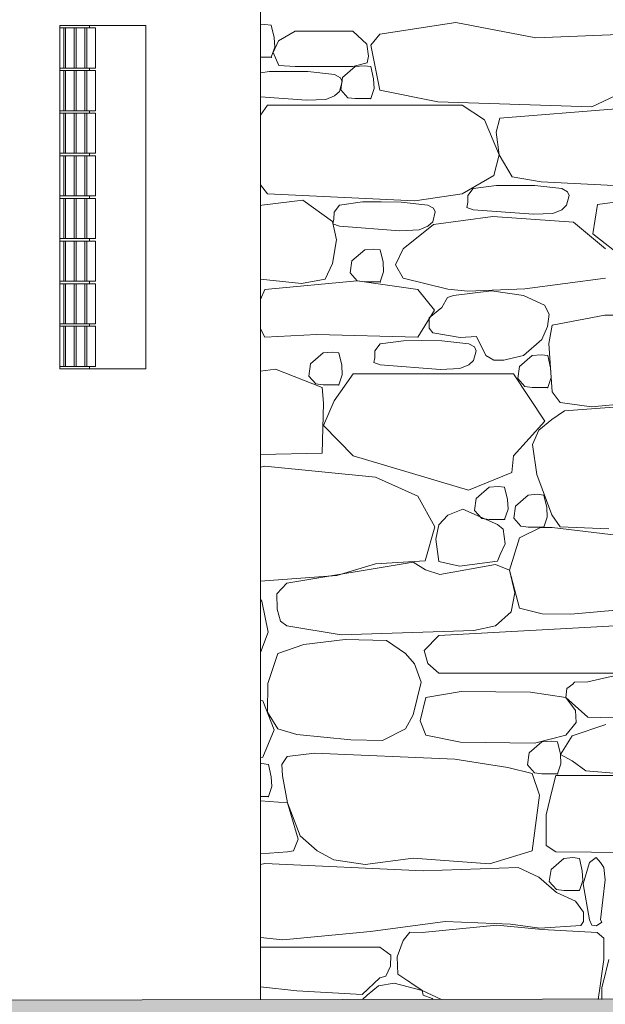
# Model space of a CAD drawing. Header units: millimetres. Extents: x -25516 to 3801, y -6942 to 11332.
# Tile 4 of 33: x -21466 to -20273, y 385 to 2392. Entities that reach past the tile are written whole.
import ezdxf

# ---------------------------------------------------------------- set-up
doc = ezdxf.new("R2010")
doc.units = ezdxf.units.MM
doc.header["$MEASUREMENT"] = 0
doc.linetypes.add('Wipeout_Contour', pattern=[1000, 0, -1000])
for name, color, linetype in [('POHLED ZÁPADNÍ_1_Bourané_Konstrukce - nosné', 7, 'Continuous'), ('POHLED ZÁPADNÍ_1_Konstrukce - krov', 7, 'Continuous'), ('POHLED ZÁPADNÍ_1_Situace - terén', 7, 'Continuous'), ('POHLED ZÁPADNÍ_1_Výplně - Povrchové', 7, 'Continuous'), ('POHLED ZÁPADNÍ_1_Výplně – Řezové', 7, 'Continuous')]:
    doc.layers.add(name, color=color, linetype=linetype)

# ---------------------------------------------------------------- blocks, each defined once
blk = doc.blocks.new('*X2', base_point=(-25798.9, -9432.9))
at = {"layer": 'POHLED ZÁPADNÍ_1_Výplně - Povrchové', "color": 253, "linetype": 'Continuous', "lineweight": 13}
for p, q in [((-20966.7, 2382.2), (-20975.4, 2381.5)), ((-20953.4, 2380.6), (-20966.7, 2382.2)), ((-20947.7, 2355.5), (-20953.4, 2380.6)), ((-20904.7, 2368.6), (-20938.7, 2348.3)), ((-20787.2, 2368.6), (-20904.7, 2368.6)), ((-20758.5, 2341.5), (-20787.2, 2368.6)), ((-20577.4, 2386), (-20732.1, 2362.3)), ((-20414.3, 2354.4), (-20577.4, 2386)), ((-20938.7, 2348.3), (-20949.3, 2325)), ((-20946.4, 2335.9), (-20947.7, 2355.5)), ((-20732.1, 2362.3), (-20750.3, 2339.8)), ((-20227.8, 2362.3), (-20414.3, 2354.4)), ((-20953.4, 2315.3), (-20946.4, 2335.9)), ((-20755.6, 2317.5), (-20758.5, 2341.5)), ((-20750.3, 2339.8), (-20732.1, 2248.1)), ((-20975.4, 2315.3), (-20953.4, 2315.3)), ((-20949.3, 2325), (-20938.2, 2298.3)), ((-20757.9, 2304), (-20755.6, 2317.5)), ((-20938.2, 2298.3), (-20904.7, 2296)), ((-20904.7, 2296), (-20787.2, 2296)), ((-20782.2, 2296.3), (-20808.3, 2273.6)), ((-20787.2, 2296), (-20757.9, 2304)), ((-20763.8, 2297.9), (-20782.2, 2296.3)), ((-20750.6, 2296.3), (-20763.8, 2297.9)), ((-20744.8, 2271.2), (-20750.6, 2296.3)), ((-20957.4, 2285.9), (-20975.4, 2283.5)), ((-20919.9, 2286.1), (-20957.4, 2285.9)), ((-20879, 2285.8), (-20919.9, 2286.1)), ((-20824.4, 2279.7), (-20879, 2285.8)), ((-20812.7, 2273.2), (-20824.4, 2279.7)), ((-20809.3, 2265.5), (-20812.7, 2273.2)), ((-20808.3, 2273.6), (-20812, 2249.1)), ((-20743.6, 2251.6), (-20744.8, 2271.2)), ((-20814.6, 2245.7), (-20809.3, 2265.5)), ((-20812, 2249.1), (-20797.2, 2232.8)), ((-20750.6, 2230.9), (-20743.6, 2251.6)), ((-20732.1, 2248.1), (-20613.7, 2224.3)), ((-20300.1, 2214.4), (-20227.8, 2248.1)), ((-20975.4, 2234.3), (-20881.8, 2227.4)), ((-20881.8, 2227.4), (-20842.4, 2229)), ((-20842.4, 2229), (-20824.4, 2236.4)), ((-20824.4, 2236.4), (-20814.6, 2245.7)), ((-20797.2, 2232.8), (-20782.2, 2230.9)), ((-20782.2, 2230.9), (-20750.6, 2230.9)), ((-20961.1, 2217.7), (-20975.4, 2196.8)), ((-20564.4, 2217.7), (-20961.1, 2217.7)), ((-20613.7, 2224.3), (-20300.1, 2214.4)), ((-20518.5, 2187.9), (-20564.4, 2217.7)), ((-20250.6, 2210), (-20487.9, 2190.7)), ((-20489.1, 2116), (-20518.5, 2187.9)), ((-20487.9, 2190.7), (-20494.8, 2162.3)), ((-20494.8, 2162.3), (-20489.1, 2116)), ((-20499.8, 2074), (-20489.1, 2116)), ((-20489.1, 2116), (-20462.4, 2071.3)), ((-20564.4, 2036.9), (-20499.8, 2074)), ((-20462.4, 2071.3), (-20403.5, 2061.3)), ((-20975.4, 2055.4), (-20961.1, 2036.9)), ((-20541.6, 2047.6), (-20552.7, 2033.1)), ((-20494.3, 2053.8), (-20541.6, 2047.6)), ((-20456.8, 2054), (-20494.3, 2053.8)), ((-20416, 2053.7), (-20456.8, 2054)), ((-20361.4, 2047.6), (-20416, 2053.7)), ((-20403.5, 2061.3), (-20209.4, 2051.4)), ((-20349.6, 2041.2), (-20361.4, 2047.6)), ((-20961.1, 2036.9), (-20660.7, 2022.8)), ((-20660.7, 2022.8), (-20564.4, 2036.9)), ((-20552.7, 2033.1), (-20553.1, 2019.2)), ((-20351.5, 2013.6), (-20346.2, 2033.5)), ((-20346.2, 2033.5), (-20349.6, 2041.2)), ((-20112.3, 2039.2), (-20288.2, 2014.8)), ((-20973, 2013.6), (-20975.4, 2012.8)), ((-20889, 2024.1), (-20973, 2013.6)), ((-20829, 1980.4), (-20889, 2024.1)), ((-20814.5, 2014), (-20825.6, 1999.5)), ((-20767.2, 2020.2), (-20814.5, 2014)), ((-20729.7, 2020.4), (-20767.2, 2020.2)), ((-20688.8, 2020.1), (-20729.7, 2020.4)), ((-20634.2, 2014), (-20688.8, 2020.1)), ((-20622.5, 2007.5), (-20634.2, 2014)), ((-20619.1, 1999.8), (-20622.5, 2007.5)), ((-20553.1, 2019.2), (-20554.9, 2009.3)), ((-20554.9, 2009.3), (-20541.6, 2004.4)), ((-20361.4, 2004.4), (-20351.5, 2013.6)), ((-20288.2, 2014.8), (-20298, 1955.1)), ((-20825.6, 1999.5), (-20826, 1985.5)), ((-20624.4, 1980), (-20619.1, 1999.8)), ((-20501.7, 1990.3), (-20622.9, 1974.2)), ((-20541.6, 2004.4), (-20418.7, 1995.4)), ((-20337.4, 1978.8), (-20501.7, 1990.3)), ((-20418.7, 1995.4), (-20379.3, 1996.9)), ((-20379.3, 1996.9), (-20361.4, 2004.4)), ((-20820.7, 1943.3), (-20829, 1980.4)), ((-20826, 1985.5), (-20827.8, 1975.7)), ((-20827.8, 1975.7), (-20814.5, 1970.7)), ((-20814.5, 1970.7), (-20691.6, 1961.7)), ((-20622.9, 1974.2), (-20684.8, 1924.8)), ((-20652.2, 1963.3), (-20634.2, 1970.7)), ((-20634.2, 1970.7), (-20624.4, 1980)), ((-20272.4, 1924.8), (-20337.4, 1978.8)), ((-20691.6, 1961.7), (-20652.2, 1963.3)), ((-20298, 1955.1), (-20231.8, 1903.6)), ((-20829, 1895), (-20820.7, 1943.3)), ((-20763.1, 1922.6), (-20789.2, 1900)), ((-20744.7, 1924.2), (-20763.1, 1922.6)), ((-20731.4, 1922.6), (-20744.7, 1924.2)), ((-20725.7, 1897.6), (-20731.4, 1922.6)), ((-20684.8, 1924.8), (-20700.1, 1892.1)), ((-20843.3, 1863.2), (-20829, 1895)), ((-20789.2, 1900), (-20792.8, 1875.5)), ((-20724.4, 1877.9), (-20725.7, 1897.6)), ((-20700.1, 1892.1), (-20684.8, 1864.9)), ((-20792.8, 1875.5), (-20778.1, 1859.2)), ((-20731.4, 1857.3), (-20724.4, 1877.9)), ((-20975.4, 1862.8), (-20891.9, 1854.3)), ((-20778.1, 1859.2), (-20966.3, 1841.6)), ((-20891.9, 1854.3), (-20843.3, 1863.2)), ((-20778.1, 1859.2), (-20763.1, 1857.3)), ((-20654.4, 1841.6), (-20778.1, 1859.2)), ((-20763.1, 1857.3), (-20731.4, 1857.3)), ((-20684.8, 1864.9), (-20593.8, 1842.8)), ((-20436.8, 1843.5), (-20272.4, 1864.9)), ((-20966.3, 1841.6), (-20975.4, 1821.3)), ((-20620.9, 1799.9), (-20654.4, 1841.6)), ((-20582.3, 1829.6), (-20594.3, 1825.3)), ((-20593.8, 1842.8), (-20552.6, 1838.4)), ((-20504.8, 1839), (-20582.3, 1829.6)), ((-20552.6, 1838.4), (-20436.8, 1843.5)), ((-20439.1, 1829.6), (-20504.8, 1839)), ((-20396.5, 1810), (-20439.1, 1829.6)), ((-20594.3, 1825.3), (-20606.1, 1805.3)), ((-20387.2, 1791.7), (-20396.5, 1810)), ((-20654.4, 1744.6), (-20620.9, 1799.9)), ((-20606.1, 1805.3), (-20631.5, 1784.1)), ((-20390.2, 1766.7), (-20387.2, 1791.7)), ((-20273.7, 1789.5), (-20381, 1769.5)), ((-20093.4, 1789.3), (-20273.7, 1789.5)), ((-20631.5, 1784.1), (-20631.6, 1763.3)), ((-20401.8, 1739.8), (-20390.2, 1766.7)), ((-20381, 1769.5), (-20387.9, 1731.9)), ((-20975.4, 1761.5), (-20966.3, 1744.6)), ((-20966.3, 1744.6), (-20860.5, 1750.4)), ((-20860.5, 1750.4), (-20654.4, 1744.6)), ((-20631.6, 1763.3), (-20624.4, 1753.4)), ((-20624.4, 1753.4), (-20568.1, 1743.9)), ((-20568.1, 1743.9), (-20534.9, 1746)), ((-20534.9, 1746), (-20516.4, 1707.5)), ((-20731.2, 1731.3), (-20742.3, 1716.8)), ((-20683.9, 1737.5), (-20731.2, 1731.3)), ((-20646.4, 1737.8), (-20683.9, 1737.5)), ((-20605.5, 1737.4), (-20646.4, 1737.8)), ((-20550.9, 1731.3), (-20605.5, 1737.4)), ((-20539.2, 1724.9), (-20550.9, 1731.3)), ((-20439.1, 1707.5), (-20401.8, 1739.8)), ((-20387.9, 1731.9), (-20381, 1633.6)), ((-20847.4, 1712.7), (-20873.5, 1690.1)), ((-20829, 1714.3), (-20847.4, 1712.7)), ((-20815.8, 1712.7), (-20829, 1714.3)), ((-20810, 1687.6), (-20815.8, 1712.7)), ((-20742.3, 1716.8), (-20742.7, 1702.9)), ((-20541.1, 1697.3), (-20535.7, 1717.2)), ((-20535.7, 1717.2), (-20539.2, 1724.9)), ((-20516.4, 1707.5), (-20500, 1697.8)), ((-20459.8, 1702.4), (-20439.1, 1707.5)), ((-20421.5, 1707.4), (-20447.5, 1684.8)), ((-20403.1, 1709), (-20421.5, 1707.4)), ((-20389.8, 1707.4), (-20403.1, 1709)), ((-20384.1, 1682.3), (-20389.8, 1707.4)), ((-20873.5, 1690.1), (-20877.2, 1665.5)), ((-20808.8, 1668), (-20810, 1687.6)), ((-20742.7, 1702.9), (-20744.5, 1693)), ((-20744.5, 1693), (-20731.2, 1688.1)), ((-20731.2, 1688.1), (-20608.2, 1679.1)), ((-20568.8, 1680.6), (-20550.9, 1688.1)), ((-20550.9, 1688.1), (-20541.1, 1697.3)), ((-20500, 1697.8), (-20479.1, 1697.8)), ((-20479.1, 1697.8), (-20459.8, 1702.4)), ((-20945.2, 1679.2), (-20975.4, 1675.4)), ((-20849.6, 1642.1), (-20945.2, 1679.2)), ((-20877.2, 1665.5), (-20862.4, 1649.3)), ((-20786.3, 1669.9), (-20825.4, 1614.7)), ((-20815.8, 1647.3), (-20808.8, 1668)), ((-20459.5, 1669.9), (-20786.3, 1669.9)), ((-20608.2, 1679.1), (-20568.8, 1680.6)), ((-20395.9, 1573.5), (-20459.5, 1669.9)), ((-20447.5, 1684.8), (-20451.2, 1660.3)), ((-20382.8, 1662.7), (-20384.1, 1682.3)), ((-20862.4, 1649.3), (-20847.4, 1647.3)), ((-20847.4, 1647.3), (-20815.8, 1647.3)), ((-20451.2, 1660.3), (-20436.5, 1644)), ((-20389.8, 1642.1), (-20382.8, 1662.7)), ((-20847.3, 1610), (-20849.6, 1642.1)), ((-20436.5, 1644), (-20421.5, 1642.1)), ((-20421.5, 1642.1), (-20389.8, 1642.1)), ((-20381, 1633.6), (-20364.8, 1611.5)), ((-20301, 1602.9), (-19977, 1633.6)), ((-20849.6, 1508.1), (-20847.3, 1610)), ((-20825.4, 1614.7), (-20847.3, 1564.9)), ((-20364.8, 1611.5), (-20301, 1602.9)), ((-20175.8, 1608.3), (-20355.7, 1594.8)), ((-20355.7, 1594.8), (-20381.6, 1576.8)), ((-20459.5, 1502.9), (-20395.9, 1573.5)), ((-20381.6, 1576.8), (-20408.3, 1555.2)), ((-20847.3, 1564.9), (-20786.3, 1502.9)), ((-20408.3, 1555.2), (-20420.8, 1526.1)), ((-20420.8, 1526.1), (-20411.9, 1464.7)), ((-20975.4, 1505.3), (-20849.6, 1508.1)), ((-20786.3, 1502.9), (-20551.6, 1432.9)), ((-20463.2, 1469.2), (-20459.5, 1502.9)), ((-20966.8, 1481.6), (-20975.4, 1479.6)), ((-20740.7, 1459.3), (-20966.8, 1481.6)), ((-20551.6, 1432.9), (-20463.2, 1469.2)), ((-20654.4, 1421), (-20740.7, 1459.3)), ((-20411.9, 1464.7), (-20381.6, 1382.7)), ((-20509.5, 1438.8), (-20535.5, 1416.1)), ((-20491, 1440.4), (-20509.5, 1438.8)), ((-20477.8, 1438.8), (-20491, 1440.4)), ((-20472, 1413.7), (-20477.8, 1438.8)), ((-20619.8, 1358.1), (-20654.4, 1421)), ((-20535.5, 1416.1), (-20539.2, 1391.6)), ((-20470.8, 1394.1), (-20472, 1413.7)), ((-20429.6, 1422.9), (-20455.6, 1400.3)), ((-20411.2, 1424.5), (-20429.6, 1422.9)), ((-20397.9, 1422.9), (-20411.2, 1424.5)), ((-20392.1, 1397.8), (-20397.9, 1422.9)), ((-20563.3, 1394), (-20593.9, 1382.2)), ((-20492.6, 1362.9), (-20563.3, 1394)), ((-20539.2, 1391.6), (-20524.5, 1375.4)), ((-20477.8, 1373.4), (-20470.8, 1394.1)), ((-20455.6, 1400.3), (-20459.3, 1375.8)), ((-20390.9, 1378.2), (-20392.1, 1397.8)), ((-20593.9, 1382.2), (-20612, 1362.3)), ((-20524.5, 1375.4), (-20509.5, 1373.4)), ((-20509.5, 1373.4), (-20477.8, 1373.4)), ((-20459.3, 1375.8), (-20444.6, 1359.5)), ((-20397.9, 1357.6), (-20390.9, 1378.2)), ((-20381.6, 1382.7), (-20364.3, 1358.1)), ((-20639.7, 1289), (-20619.8, 1358.1)), ((-20612, 1362.3), (-20618.3, 1333)), ((-20480.8, 1353.4), (-20492.6, 1362.9)), ((-20477, 1323.3), (-20480.8, 1353.4)), ((-20404.7, 1357), (-20447.6, 1335.9)), ((-20444.6, 1359.5), (-20429.6, 1357.6)), ((-20429.6, 1357.6), (-20397.9, 1357.6)), ((-20380.9, 1356.5), (-20404.7, 1357)), ((-20203.4, 1335.9), (-20380.9, 1356.5)), ((-20364.3, 1358.1), (-20265.5, 1354.3)), ((-20618.3, 1333), (-20611.6, 1287.7)), ((-20447.6, 1335.9), (-20467.8, 1270.1)), ((-20487.1, 1302), (-20477, 1323.3)), ((-20664, 1286.5), (-20921.6, 1243.6)), ((-20740.7, 1283.1), (-20639.7, 1289)), ((-20639.4, 1270.4), (-20664, 1286.5)), ((-20611.6, 1287.7), (-20570, 1277.7)), ((-20570, 1277.7), (-20492.2, 1288.3)), ((-20492.2, 1288.3), (-20487.1, 1302)), ((-20820.1, 1259.1), (-20740.7, 1283.1)), ((-20609.8, 1261.3), (-20639.4, 1270.4)), ((-20496.5, 1281.7), (-20609.8, 1261.3)), ((-20467.8, 1270.1), (-20496.5, 1281.7)), ((-20457, 1223.9), (-20467.8, 1270.1)), ((-20467.8, 1270.1), (-20447.6, 1192.6)), ((-20975.4, 1247.3), (-20820.1, 1259.1)), ((-20921.6, 1243.6), (-20941.9, 1221.7)), ((-20972.6, 1206.5), (-20975.4, 1210.4)), ((-20959.9, 1143.4), (-20972.6, 1206.5)), ((-20941.9, 1221.7), (-20941.4, 1190.2)), ((-20464.8, 1184.9), (-20457, 1223.9)), ((-20941.4, 1190.2), (-20934.7, 1166.1)), ((-20496.5, 1156.3), (-20464.8, 1184.9)), ((-20447.6, 1192.6), (-20401.4, 1181)), ((-20343, 1179.9), (-20203.4, 1192.6)), ((-20934.7, 1166.1), (-20921.6, 1156.3)), ((-20102.4, 1164.9), (-20612, 1136.5)), ((-20401.4, 1181), (-20343, 1179.9)), ((-20921.6, 1156.3), (-20810.7, 1137.8)), ((-20810.7, 1137.8), (-20540.3, 1146.7)), ((-20540.3, 1146.7), (-20496.5, 1156.3)), ((-20975.4, 1102.4), (-20959.9, 1143.4)), ((-20802.7, 1128.4), (-20886.8, 1118.2)), ((-20718.3, 1126.8), (-20802.7, 1128.4)), ((-20680, 1100.2), (-20718.3, 1126.8)), ((-20612, 1136.5), (-20641.6, 1106.3)), ((-20886.8, 1118.2), (-20940.1, 1100.2)), ((-20641.6, 1106.3), (-20634.2, 1079.7)), ((-20940.1, 1100.2), (-20960.5, 1038.8)), ((-20661.3, 1078.9), (-20680, 1100.2)), ((-20647.7, 1041.5), (-20661.3, 1078.9)), ((-20634.2, 1079.7), (-20612, 1059.9)), ((-20612, 1059.9), (-20102.4, 1059.9)), ((-20231, 1059.7), (-20308.4, 1042.6)), ((-20960.5, 1038.8), (-20961.1, 980.4)), ((-20664, 975.4), (-20647.7, 1041.5)), ((-20351.3, 1028.8), (-20353.3, 1010.4)), ((-20338.9, 1037.7), (-20351.3, 1028.8)), ((-20335.5, 1041.4), (-20338.9, 1037.7)), ((-20308.4, 1042.6), (-20335.5, 1041.4)), ((-20970.4, 1003.8), (-20975.4, 1004.8)), ((-20947.5, 944.5), (-20970.4, 1003.8)), ((-20638.4, 1010.4), (-20649.7, 962.7)), ((-20566.1, 1022.7), (-20638.4, 1010.4)), ((-20424.9, 1021.3), (-20566.1, 1022.7)), ((-20353.3, 1010.4), (-20424.9, 1021.3)), ((-20333, 984), (-20353.3, 1010.4)), ((-20353.3, 1010.4), (-20308.4, 970.2)), ((-20332.2, 959.6), (-20333, 984)), ((-20961.1, 980.4), (-20940.1, 946.4)), ((-20680, 946.4), (-20664, 975.4)), ((-20308.4, 970.2), (-20201.7, 967.6)), ((-20970.4, 889), (-20947.5, 944.5)), ((-20940.1, 946.4), (-20901.5, 935)), ((-20726.9, 923.1), (-20680, 946.4)), ((-20649.7, 962.7), (-20638.4, 933.9)), ((-20353.3, 933.9), (-20332.2, 959.6)), ((-20271.4, 955.1), (-20340.1, 932.6)), ((-20901.5, 935), (-20791.4, 923.9)), ((-20791.4, 923.9), (-20726.9, 923.1)), ((-20638.4, 933.9), (-20568, 919.5)), ((-20416.9, 917.3), (-20353.3, 933.9)), ((-20340.1, 932.6), (-20363.7, 894.4)), ((-20568, 919.5), (-20416.9, 917.3)), ((-20401.7, 920.1), (-20427.7, 897.5)), ((-20383.2, 921.7), (-20401.7, 920.1)), ((-20370, 920.1), (-20383.2, 921.7)), ((-20364.2, 895.1), (-20370, 920.1)), ((-20975.4, 887.6), (-20970.4, 889)), ((-20920.9, 890.3), (-20932.3, 874.1)), ((-20865.4, 897.1), (-20920.9, 890.3)), ((-20579, 884.8), (-20865.4, 897.1)), ((-20471.6, 867.4), (-20579, 884.8)), ((-20427.7, 897.5), (-20431.4, 873)), ((-20363, 875.4), (-20364.2, 895.1)), ((-20363.7, 894.4), (-20340.1, 881.1)), ((-20972.5, 875.6), (-20975.4, 875.3)), ((-20959.2, 874), (-20972.5, 875.6)), ((-20953.4, 848.9), (-20959.2, 874)), ((-20932.3, 874.1), (-20930.4, 850.8)), ((-20421.9, 855.7), (-20471.6, 867.4)), ((-20431.4, 873), (-20416.7, 856.7)), ((-20370, 854.8), (-20363, 875.4)), ((-20340.1, 881.1), (-20312.2, 861.2)), ((-20952.2, 829.3), (-20953.4, 848.9)), ((-20930.4, 850.8), (-20920.6, 795.9)), ((-20406.9, 811.6), (-20421.9, 855.7)), ((-20416.7, 856.7), (-20401.7, 854.8)), ((-20401.7, 854.8), (-20370, 854.8)), ((-20373.7, 851.4), (-20380.9, 822.3)), ((-19928.2, 851.4), (-20373.7, 851.4)), ((-20312.2, 861.2), (-20247.2, 855.7)), ((-20959.2, 808.6), (-20952.2, 829.3)), ((-20975.4, 808.6), (-20959.2, 808.6)), ((-20421.9, 697.6), (-20406.9, 811.6)), ((-20380.9, 822.3), (-20393.4, 771.4)), ((-20920.6, 795.9), (-20975.4, 800.1)), ((-20920.6, 795.9), (-20894.6, 728.4)), ((-20898.7, 721.5), (-20920.6, 795.9)), ((-20393.4, 771.4), (-20392.8, 708.8)), ((-20894.6, 728.4), (-20860.2, 697.6)), ((-20908.3, 697.9), (-20898.7, 721.5)), ((-20392.8, 708.8), (-20373.7, 696.2)), ((-20975.4, 692.1), (-20920.6, 695.6)), ((-20920.6, 695.6), (-20908.3, 697.9)), ((-20860.2, 697.6), (-20825.9, 679.7)), ((-20762.1, 670.2), (-20664.5, 682.7)), ((-20664.5, 682.7), (-20508.8, 671.7)), ((-20508.8, 671.7), (-20421.9, 697.6)), ((-20357.1, 682.4), (-20383.1, 659.8)), ((-20373.7, 696.2), (-20159.1, 694.1)), ((-20338.6, 684), (-20357.1, 682.4)), ((-20325.4, 682.4), (-20338.6, 684)), ((-20319.6, 657.4), (-20325.4, 682.4)), ((-20291.1, 684.4), (-20304.5, 674.4)), ((-20282.1, 674.4), (-20291.1, 684.4)), ((-20966.3, 672), (-20975.4, 670.3)), ((-20643.7, 657), (-20966.3, 672)), ((-20825.9, 679.7), (-20762.1, 670.2)), ((-20449.9, 663.9), (-20643.7, 657)), ((-20408.2, 644.1), (-20449.9, 663.9)), ((-20304.5, 674.4), (-20317.5, 630.5)), ((-20275.6, 663.9), (-20282.1, 674.4)), ((-20272.7, 638.5), (-20275.6, 663.9)), ((-20372, 613.1), (-20408.2, 644.1)), ((-20383.1, 659.8), (-20386.8, 635.3)), ((-20318.4, 637.7), (-20319.6, 657.4)), ((-20386.8, 635.3), (-20372.1, 619)), ((-20325.4, 617.1), (-20318.4, 637.7)), ((-20317.5, 630.5), (-20304.5, 557.4)), ((-20282.1, 557.4), (-20272.7, 638.5)), ((-20372.1, 619), (-20357.1, 617.1)), ((-20333.3, 595.6), (-20372, 613.1)), ((-20357.1, 617.1), (-20325.4, 617.1)), ((-20316.8, 573), (-20333.3, 595.6)), ((-20317.1, 553.6), (-20316.8, 573)), ((-20751.3, 533.4), (-20598.9, 553.9)), ((-20494, 546.3), (-20645.7, 531.2)), ((-20598.9, 553.9), (-20466, 548.6)), ((-20401.2, 537.3), (-20494, 546.3)), ((-20466, 548.6), (-20406, 540.1)), ((-20406, 540.1), (-20322.2, 545.7)), ((-20322.2, 545.7), (-20317.1, 553.6)), ((-20304.5, 557.4), (-20300, 546.5)), ((-20300, 546.5), (-20290.7, 545.1)), ((-20290.7, 545.1), (-20279.5, 552.7)), ((-20279.5, 552.7), (-20282.1, 557.4)), ((-20930.1, 516.5), (-20751.3, 533.4)), ((-20671.3, 532.2), (-20684.8, 515.3)), ((-20645.7, 531.2), (-20671.3, 532.2)), ((-20289.2, 531.2), (-20401.2, 537.3)), ((-20275.6, 519.9), (-20289.2, 531.2)), ((-20975.4, 521), (-20930.1, 516.5)), ((-20684.8, 515.3), (-20697.1, 481.6)), ((-20275.6, 506.4), (-20275.6, 519.9)), ((-20275.4, 476.4), (-20275.6, 506.4)), ((-20732.1, 501.5), (-20975.4, 501.5)), ((-20709.9, 485.5), (-20732.1, 501.5)), ((-20710.6, 463.2), (-20709.9, 485.5)), ((-20719.8, 442.6), (-20710.6, 463.2)), ((-20697.1, 481.6), (-20695.2, 446.9)), ((-20287.2, 394.7), (-20275.4, 476.4)), ((-20265.2, 476.4), (-20279.8, 419.1)), ((-20732.1, 438.8), (-20719.8, 442.6)), ((-20695.2, 446.9), (-20645.7, 413.5)), ((-20768.5, 404.9), (-20732.1, 438.8)), ((-20735.2, 422.9), (-20758.1, 403.8)), ((-20703.2, 428.3), (-20735.2, 422.9)), ((-20645.7, 413.5), (-20703.2, 428.3)), ((-20975.4, 420.7), (-20901.6, 412.9)), ((-20901.6, 412.9), (-20768.5, 404.9)), ((-20758.1, 403.8), (-20767.5, 394.7)), ((-20645.7, 413.5), (-20606.6, 394.7)), ((-20643.9, 403.8), (-20645.7, 413.5)), ((-20625.5, 396.8), (-20643.9, 403.8)), ((-20279.8, 419.1), (-20279.6, 394.7)), ((-20623.8, 394.7), (-20625.5, 396.8))]:
    blk.add_line(p, q, dxfattribs=at)
for p in [(-20953.4, 2315.3), (-20750.6, 2230.9), (-20731.4, 1857.3), (-20815.8, 1647.3), (-20389.8, 1642.1), (-20477.8, 1373.4), (-20397.9, 1357.6), (-20370, 854.8), (-20959.2, 808.6), (-20325.4, 617.1)]:
    blk.add_point(p, dxfattribs=at)

msp = doc.modelspace()

# ---------------------------------------------------------------- linework, layer by layer
at = {"layer": 'POHLED ZÁPADNÍ_1_Bourané_Konstrukce - nosné', "color": 42, "linetype": 'Continuous', "lineweight": 20, "true_color": 0xe4ad2c}
for p, q in [((-21384.8, 2380), (-21208.9, 2380)), ((-21384.8, 1680), (-21384.8, 2380)), ((-21208.9, 2380), (-21208.9, 1680)), ((-21208.9, 1680), (-21384.8, 1680))]:
    msp.add_line(p, q, dxfattribs=at)
at = {"layer": 'POHLED ZÁPADNÍ_1_Bourané_Konstrukce - nosné', "color": 42, "linetype": 'Continuous', "lineweight": 13, "true_color": 0xe4ad2c}
for p, q in [((-21384.8, 2375), (-21376.6, 2375)), ((-21376.6, 2375), (-21372.7, 2375)), ((-21376.6, 2375), (-21376.6, 2293.1)), ((-21372.7, 2293.1), (-21372.7, 2375)), ((-21372.7, 2375), (-21355.1, 2375)), ((-21355.1, 2375), (-21351.2, 2375)), ((-21355.1, 2375), (-21355.1, 2293.1)), ((-21351.2, 2293.1), (-21351.2, 2375)), ((-21351.2, 2375), (-21333.6, 2375)), ((-21333.6, 2375), (-21329.7, 2375)), ((-21333.6, 2375), (-21333.6, 2293.1)), ((-21329.7, 2293.1), (-21329.7, 2375)), ((-21329.7, 2375), (-21312.1, 2375)), ((-21324.1, 2380), (-21324.1, 2375)), ((-21312.1, 2375), (-21312.1, 2293.1)), ((-21376.6, 2293.1), (-21384.8, 2293.1)), ((-21384.8, 2288.1), (-21376.6, 2288.1)), ((-21376.6, 2293.1), (-21372.7, 2293.1)), ((-21376.6, 2288.1), (-21372.7, 2288.1)), ((-21376.6, 2288.1), (-21376.6, 2206.2)), ((-21355.1, 2293.1), (-21372.7, 2293.1)), ((-21372.7, 2206.2), (-21372.7, 2288.1)), ((-21372.7, 2288.1), (-21355.1, 2288.1)), ((-21355.1, 2293.1), (-21351.2, 2293.1)), ((-21355.1, 2288.1), (-21351.2, 2288.1)), ((-21355.1, 2288.1), (-21355.1, 2206.2)), ((-21333.6, 2293.1), (-21351.2, 2293.1)), ((-21351.2, 2206.2), (-21351.2, 2288.1)), ((-21351.2, 2288.1), (-21333.6, 2288.1)), ((-21333.6, 2293.1), (-21329.7, 2293.1)), ((-21333.6, 2288.1), (-21329.7, 2288.1)), ((-21333.6, 2288.1), (-21333.6, 2206.2)), ((-21312.1, 2293.1), (-21329.7, 2293.1)), ((-21329.7, 2206.2), (-21329.7, 2288.1)), ((-21329.7, 2288.1), (-21312.1, 2288.1)), ((-21324.1, 2293.1), (-21324.1, 2288.1)), ((-21312.1, 2288.1), (-21312.1, 2206.2)), ((-21376.6, 2206.2), (-21384.8, 2206.2)), ((-21384.8, 2201.3), (-21376.6, 2201.3)), ((-21376.6, 2206.2), (-21372.7, 2206.2)), ((-21376.6, 2201.3), (-21372.7, 2201.3)), ((-21376.6, 2201.3), (-21376.6, 2119.4)), ((-21355.1, 2206.2), (-21372.7, 2206.2)), ((-21372.7, 2119.4), (-21372.7, 2201.3)), ((-21372.7, 2201.3), (-21355.1, 2201.3)), ((-21355.1, 2206.2), (-21351.2, 2206.2)), ((-21355.1, 2201.3), (-21351.2, 2201.3)), ((-21355.1, 2201.3), (-21355.1, 2119.4)), ((-21333.6, 2206.2), (-21351.2, 2206.2)), ((-21351.2, 2119.4), (-21351.2, 2201.3)), ((-21351.2, 2201.3), (-21333.6, 2201.3)), ((-21333.6, 2206.2), (-21329.7, 2206.2)), ((-21333.6, 2201.3), (-21329.7, 2201.3)), ((-21333.6, 2201.3), (-21333.6, 2119.4)), ((-21312.1, 2206.2), (-21329.7, 2206.2)), ((-21329.7, 2119.4), (-21329.7, 2201.3)), ((-21329.7, 2201.3), (-21312.1, 2201.3)), ((-21324.1, 2206.2), (-21324.1, 2201.3)), ((-21312.1, 2201.3), (-21312.1, 2119.4)), ((-21376.6, 2119.4), (-21384.8, 2119.4)), ((-21384.8, 2114.4), (-21376.6, 2114.4)), ((-21376.6, 2119.4), (-21372.7, 2119.4)), ((-21376.6, 2114.4), (-21372.7, 2114.4)), ((-21376.6, 2114.4), (-21376.6, 2032.5)), ((-21355.1, 2119.4), (-21372.7, 2119.4)), ((-21372.7, 2032.5), (-21372.7, 2114.4)), ((-21372.7, 2114.4), (-21355.1, 2114.4)), ((-21355.1, 2119.4), (-21351.2, 2119.4)), ((-21355.1, 2114.4), (-21351.2, 2114.4)), ((-21355.1, 2114.4), (-21355.1, 2032.5)), ((-21333.6, 2119.4), (-21351.2, 2119.4)), ((-21351.2, 2032.5), (-21351.2, 2114.4)), ((-21351.2, 2114.4), (-21333.6, 2114.4)), ((-21333.6, 2119.4), (-21329.7, 2119.4)), ((-21333.6, 2114.4), (-21329.7, 2114.4)), ((-21333.6, 2114.4), (-21333.6, 2032.5)), ((-21312.1, 2119.4), (-21329.7, 2119.4)), ((-21329.7, 2032.5), (-21329.7, 2114.4)), ((-21329.7, 2114.4), (-21312.1, 2114.4)), ((-21324.1, 2119.4), (-21324.1, 2114.4)), ((-21312.1, 2114.4), (-21312.1, 2032.5)), ((-21376.6, 2032.5), (-21384.8, 2032.5)), ((-21384.8, 2027.5), (-21376.6, 2027.5)), ((-21376.6, 2032.5), (-21372.7, 2032.5)), ((-21376.6, 2027.5), (-21372.7, 2027.5)), ((-21376.6, 2027.5), (-21376.6, 1945.6)), ((-21355.1, 2032.5), (-21372.7, 2032.5)), ((-21372.7, 1945.6), (-21372.7, 2027.5)), ((-21372.7, 2027.5), (-21355.1, 2027.5)), ((-21355.1, 2032.5), (-21351.2, 2032.5)), ((-21355.1, 2027.5), (-21351.2, 2027.5)), ((-21355.1, 2027.5), (-21355.1, 1945.6)), ((-21333.6, 2032.5), (-21351.2, 2032.5)), ((-21351.2, 1945.6), (-21351.2, 2027.5)), ((-21351.2, 2027.5), (-21333.6, 2027.5)), ((-21333.6, 2032.5), (-21329.7, 2032.5)), ((-21333.6, 2027.5), (-21329.7, 2027.5)), ((-21333.6, 2027.5), (-21333.6, 1945.6)), ((-21312.1, 2032.5), (-21329.7, 2032.5)), ((-21329.7, 1945.6), (-21329.7, 2027.5)), ((-21329.7, 2027.5), (-21312.1, 2027.5)), ((-21324.1, 2032.5), (-21324.1, 2027.5)), ((-21312.1, 2027.5), (-21312.1, 1945.6)), ((-21376.6, 1945.6), (-21384.8, 1945.6)), ((-21384.8, 1940.6), (-21376.6, 1940.6)), ((-21376.6, 1945.6), (-21372.7, 1945.6)), ((-21376.6, 1940.6), (-21372.7, 1940.6)), ((-21376.6, 1940.6), (-21376.6, 1858.8)), ((-21355.1, 1945.6), (-21372.7, 1945.6)), ((-21372.7, 1858.8), (-21372.7, 1940.6)), ((-21372.7, 1940.6), (-21355.1, 1940.6)), ((-21355.1, 1945.6), (-21351.2, 1945.6)), ((-21355.1, 1940.6), (-21351.2, 1940.6)), ((-21355.1, 1940.6), (-21355.1, 1858.8)), ((-21333.6, 1945.6), (-21351.2, 1945.6)), ((-21351.2, 1858.8), (-21351.2, 1940.6)), ((-21351.2, 1940.6), (-21333.6, 1940.6)), ((-21333.6, 1945.6), (-21329.7, 1945.6)), ((-21333.6, 1940.6), (-21329.7, 1940.6)), ((-21333.6, 1940.6), (-21333.6, 1858.8)), ((-21312.1, 1945.6), (-21329.7, 1945.6)), ((-21329.7, 1858.8), (-21329.7, 1940.6)), ((-21329.7, 1940.6), (-21312.1, 1940.6)), ((-21324.1, 1945.6), (-21324.1, 1940.6)), ((-21312.1, 1940.6), (-21312.1, 1858.8)), ((-21376.6, 1858.8), (-21384.8, 1858.8)), ((-21384.8, 1853.7), (-21376.6, 1853.7)), ((-21376.6, 1858.8), (-21372.7, 1858.8)), ((-21376.6, 1853.7), (-21372.7, 1853.7)), ((-21376.6, 1853.7), (-21376.6, 1771.9)), ((-21355.1, 1858.8), (-21372.7, 1858.8)), ((-21372.7, 1771.9), (-21372.7, 1853.7)), ((-21372.7, 1853.7), (-21355.1, 1853.7)), ((-21355.1, 1858.8), (-21351.2, 1858.8)), ((-21355.1, 1853.7), (-21351.2, 1853.7)), ((-21355.1, 1853.7), (-21355.1, 1771.9)), ((-21333.6, 1858.8), (-21351.2, 1858.8)), ((-21351.2, 1771.9), (-21351.2, 1853.7)), ((-21351.2, 1853.7), (-21333.6, 1853.7)), ((-21333.6, 1858.8), (-21329.7, 1858.8)), ((-21333.6, 1853.7), (-21329.7, 1853.7)), ((-21333.6, 1853.7), (-21333.6, 1771.9)), ((-21312.1, 1858.8), (-21329.7, 1858.8)), ((-21329.7, 1771.9), (-21329.7, 1853.7)), ((-21329.7, 1853.7), (-21312.1, 1853.7)), ((-21324.1, 1858.8), (-21324.1, 1853.7)), ((-21312.1, 1853.7), (-21312.1, 1771.9)), ((-21376.6, 1771.9), (-21384.8, 1771.9)), ((-21384.8, 1766.9), (-21376.6, 1766.9)), ((-21376.6, 1771.9), (-21372.7, 1771.9)), ((-21376.6, 1766.9), (-21372.7, 1766.9)), ((-21376.6, 1766.9), (-21376.6, 1685)), ((-21355.1, 1771.9), (-21372.7, 1771.9)), ((-21372.7, 1685), (-21372.7, 1766.9)), ((-21372.7, 1766.9), (-21355.1, 1766.9)), ((-21355.1, 1771.9), (-21351.2, 1771.9)), ((-21355.1, 1766.9), (-21351.2, 1766.9)), ((-21355.1, 1766.9), (-21355.1, 1685)), ((-21333.6, 1771.9), (-21351.2, 1771.9)), ((-21351.2, 1685), (-21351.2, 1766.9)), ((-21351.2, 1766.9), (-21333.6, 1766.9)), ((-21333.6, 1771.9), (-21329.7, 1771.9)), ((-21333.6, 1766.9), (-21329.7, 1766.9)), ((-21333.6, 1766.9), (-21333.6, 1685)), ((-21312.1, 1771.9), (-21329.7, 1771.9)), ((-21329.7, 1685), (-21329.7, 1766.9)), ((-21329.7, 1766.9), (-21312.1, 1766.9)), ((-21324.1, 1771.9), (-21324.1, 1766.9)), ((-21312.1, 1766.9), (-21312.1, 1685)), ((-21376.6, 1685), (-21384.8, 1685)), ((-21376.6, 1685), (-21372.7, 1685)), ((-21355.1, 1685), (-21372.7, 1685)), ((-21355.1, 1685), (-21351.2, 1685)), ((-21333.6, 1685), (-21351.2, 1685)), ((-21333.6, 1685), (-21329.7, 1685)), ((-21312.1, 1685), (-21329.7, 1685)), ((-21324.1, 1685), (-21324.1, 1680))]:
    msp.add_line(p, q, dxfattribs=at)

# ---------------------------------------------------------------- wipeouts: each hides what was drawn before it
at = {"color": 254, "linetype": 'Wipeout_Contour', "lineweight": 0, "ltscale": 85241.11257}
msp.add_wipeout([(-20978.6, 433.7), (-21480.5, 393.8), (-15504.5, 403.5), (-14615.8, 415.3), (-12634.7, 441.7)], dxfattribs=at).dxf.layer = 'POHLED ZÁPADNÍ_1_Výplně - Povrchové'

# ---------------------------------------------------------------- next in the draw order: hatches: boundary and pattern name
at = {"layer": 'POHLED ZÁPADNÍ_1_Výplně – Řezové', "linetype": 'Continuous', "lineweight": 0, "true_color": 0x392b0b}
msp.add_hatch(color=38, dxfattribs=at).paths.add_polyline_path([(-23665.6, 390.3), (-25515.5, 410.3), (-25515.5, -2550), (-10974.2, -2550), (-10974.2, 450), (-12006.7, 450), (-15504.5, 403.5)])

# ---------------------------------------------------------------- next in the draw order: linework, layer by layer
at = {"layer": 'POHLED ZÁPADNÍ_1_Situace - terén', "color": 251, "linetype": 'Continuous', "lineweight": 20, "true_color": 0x6a6a6a, "flags": 128}
msp.add_lwpolyline([(-25515.5, 410.3), (-23665.6, 390.3), (-15504.5, 403.5), (-12006.7, 450), (-10974.2, 450)], dxfattribs=at)

# ---------------------------------------------------------------- next in the draw order: wipeouts: each hides what was drawn before it
at = {"color": 254, "linetype": 'Wipeout_Contour', "lineweight": 0, "ltscale": 299864.801757}
msp.add_wipeout([(-10999.7, 3180), (-20988.7, 3180), (-20988.7, 3073.5), (-20901.5, 3069.7), (-20903.6, 3019.4), (-20671.3, 3019.4), (-20684.7, 2969.4), (-20721.2, 2932.8), (-20771.1, 2919.4), (-20908, 2919.4), (-20910.2, 2870), (-20978.6, 2870), (-20978.6, 433.7), (-12634.7, 441.7), (-12006.7, 450), (-10999.7, 450)], dxfattribs=at).dxf.layer = 'POHLED ZÁPADNÍ_1_Výplně - Povrchové'

# ---------------------------------------------------------------- next in the draw order: linework, layer by layer
at = {"layer": 'POHLED ZÁPADNÍ_1_Bourané_Konstrukce - nosné', "color": 42, "linetype": 'Continuous', "lineweight": 13, "true_color": 0xe4ad2c}
msp.add_line((-20975.4, 2869.7), (-20975.4, 394.7), dxfattribs=at)

# ---------------------------------------------------------------- next in the draw order: block references
at = {"layer": 'POHLED ZÁPADNÍ_1_Konstrukce - krov', "color": 9, "linetype": 'Continuous', "lineweight": 13}
msp.add_blockref('*X2', (-25798.9, -9432.9), dxfattribs=at)

doc.saveas('drawing.dxf')
